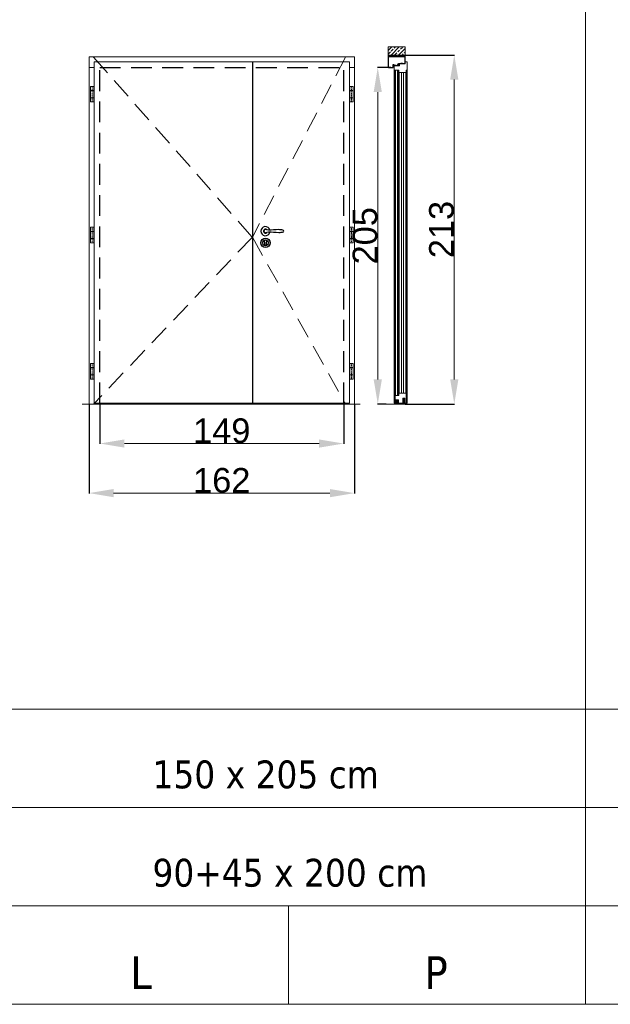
# Model space of a CAD drawing. Header units: millimetres. Extents: x 23192 to 149900, y -396339 to -79279.
# Tile 13 of 136: x 68577 to 68937, y -238639 to -238039. Entities that reach past the tile are written whole.
import ezdxf

# ---------------------------------------------------------------- set-up
doc = ezdxf.new("R2010")
doc.units = ezdxf.units.MM
doc.linetypes.add('CENTER', pattern=[0.6, 0.375, -0.075, 0.075, -0.075])
doc.linetypes.add('DASHED', pattern=[19.05, 12.7, -6.35])
doc.layers.get('0').update_dxf_attribs({"lineweight": 0})
for name, color, linetype, lineweight in [('0_LEGENDA', 7, 'Continuous', 13), ('Drzwi - hatch', 8, 'Continuous', 5), ('Drzwi KRAWĘDZIE', 7, 'Continuous', 20), ('Drzwi Kreskowanie', 252, 'Continuous', 5)]:
    doc.layers.add(name, color=color, linetype=linetype, lineweight=lineweight)
for name, color, linetype in [('Drzwi - klamki', 150, 'Continuous'), ('Drzwi PRZER-DUŻA', 240, 'DASHED'), ('GRUBA', 4, 'Continuous')]:
    doc.layers.add(name, color=color, linetype=linetype)
doc.styles.add('ARIAL', font='tahoma.ttf')
doc.styles.add('AT_ARIAL', font='arial.ttf')
doc.dimstyles.new('Renata_ślusarka', dxfattribs={"dimtxt": 50, "dimasz": 50, "dimexe": 0.18, "dimexo": 0.0625, "dimgap": 0.09, "dimtad": 1, "dimdec": 0, "dimzin": 0, "dimdsep": 46, "dimtxsty": 'AT_ARIAL', "dimcen": 0.09, "dimclrd": 7, "dimclre": 7, "dimclrt": 7, "dimadec": 0, "dimazin": 0, "dimtfac": 1, "dimtdec": 0, "dimtofl": 0, "dimtmove": 0, "dimatfit": 3, "dimfxl": 1, "dimtolj": 1, "dimtzin": 0, "dimlwd": -1, "dimarcsym": 0})

# ---------------------------------------------------------------- blocks, each defined once
blk = doc.blocks.new('DA8083FR')
at = {"ltscale": 0.05}
for p, q in [((-6.399964, 0), (-8.399964, 0)), ((8.400024, 0), (6.400024, 0))]:
    blk.add_line(p, q, dxfattribs=at)
at = {"ltscale": 0.175}
for p, q in [((-3.5, 0), (3.5, 0)), ((-3.5, -1.199997), (3.5, -1.199997))]:
    blk.add_line(p, q, dxfattribs=at)
at = {"ltscale": 0.1125}
for p, q in [((-3.5, -2.900009), (-3.5, 0)), ((3.5, -2.900009), (3.5, 0))]:
    blk.add_line(p, q, dxfattribs=at)
at = {"ltscale": 0.3625}
for p, q in [((-9, -3.400009), (-9, -17.900009)), ((9, -3.400009), (9, -17.900009))]:
    blk.add_line(p, q, dxfattribs=at)
at = {"ltscale": 0.015}
for p, q in [((-8.699951, -0.300003), (-8.699951, -0.900009)), ((8.700012, -0.900009), (8.700012, -0.300003))]:
    blk.add_line(p, q, dxfattribs=at)
at = {"ltscale": 0.1}
for p, q in [((-8.5, -2.900009), (-4.5, -2.900009)), ((4.5, -2.900009), (8.5, -2.900009))]:
    blk.add_line(p, q, dxfattribs=at)
at = {"ltscale": 0.025}
for p, q in [((-8.399964, -1.199997), (-7.399964, -1.199997)), ((7.400024, -1.199997), (8.400024, -1.199997))]:
    blk.add_line(p, q, dxfattribs=at)
at = {"ltscale": 0.0875}
for p, q in [((-4.5, -18.900009), (-8, -18.900009)), ((8, -18.900009), (4.5, -18.900009))]:
    blk.add_line(p, q, dxfattribs=at)
at = {"ltscale": 0.098125}
for p, q in [((-7.799988, -22.825012), (-7.799988, -18.900009)), ((7.800049, -22.825012), (7.800049, -18.900009))]:
    blk.add_line(p, q, dxfattribs=at)
at = {"ltscale": 0.0325}
for p, q in [((-7.199951, -1.400009), (-7.199951, -2.699997)), ((7.200012, -2.699997), (7.200012, -1.400009))]:
    blk.add_line(p, q, dxfattribs=at)
at = {"ltscale": 0.098614}
for p, q in [((-6.839722, -18.900009), (-7.000305, -22.841293)), ((6.839783, -18.900009), (7.000366, -22.841293))]:
    blk.add_line(p, q, dxfattribs=at)
at = {"ltscale": 0.00918}
blk.add_line((-6.195435, -18.900009), (-6.113953, -19.258041), dxfattribs=at)
at = {"ltscale": 0.01516}
for p, q in [((-6.094483, -19.583938), (-6.157593, -20.187042)), ((6.157654, -20.187042), (6.094543, -19.583938))]:
    blk.add_line(p, q, dxfattribs=at)
at = {"ltscale": 0.0575}
for p, q in [((-6, -2.699997), (-6, -0.400009)), ((6, -0.400009), (6, -2.699997))]:
    blk.add_line(p, q, dxfattribs=at)
at = {"ltscale": 0.013848}
blk.add_line((-5.560852, -20.249466), (-5.503174, -19.698562), dxfattribs=at)
at = {"ltscale": 0.043857}
for p, q in [((-5.30426, -19.519378), (-3.549988, -19.519378)), ((5.304321, -19.519378), (3.550049, -19.519378))]:
    blk.add_line(p, q, dxfattribs=at)
at = {"ltscale": 0.4}
for p, q in [((-4.5, -2.900009), (-4.5, -18.900009)), ((4.5, -2.900009), (4.5, -18.900009))]:
    blk.add_line(p, q, dxfattribs=at)
at = {"ltscale": 0.225}
for p, q in [((-4.5, -2.900009), (4.5, -2.900009)), ((4.5, -2.900009), (-4.5, -2.900009)), ((4.5, -18.900009), (-4.5, -18.900009))]:
    blk.add_line(p, q, dxfattribs=at)
at = {"ltscale": 0.194121}
blk.add_line((-3.882385, -18.900009), (3.882446, -18.900009), dxfattribs=at)
at = {"ltscale": 0.061736}
for p, q in [((-3.349976, -19.719375), (-3.349976, -22.188797)), ((3.350036, -19.719375), (3.350036, -22.188797))]:
    blk.add_line(p, q, dxfattribs=at)
at = {"ltscale": 0.016505}
blk.add_line((-2.75, -21.147186), (-2.892883, -21.791748), dxfattribs=at)
at = {"ltscale": 0.035695}
for p, q in [((-2.75, -19.719375), (-2.75, -21.147186)), ((2.75, -21.147186), (2.75, -19.719375))]:
    blk.add_line(p, q, dxfattribs=at)
at = {"ltscale": 0.127501}
blk.add_line((2.550049, -19.519378), (-2.549988, -19.519378), dxfattribs=at)
at = {"ltscale": 0.108406}
blk.add_line((-2.168091, -10.699997), (2.168152, -10.699997), dxfattribs=at)
at = {"ltscale": 0.107848}
blk.add_line((2.156982, -9.5), (-2.156922, -9.5), dxfattribs=at)
at = {"ltscale": 0.017671}
blk.add_line((-0.353394, -23.37442), (0.353454, -23.37442), dxfattribs=at)
at = {"ltscale": 0.009999}
blk.add_line((0.200012, -2.900009), (-0.199951, -2.900009), dxfattribs=at)
at = {"ltscale": 0.012222}
blk.add_line((0, -6.6958), (0, -7.184692), dxfattribs=at)
at = {"ltscale": 0.016633}
blk.add_line((0, -7.184692), (0, -7.850006), dxfattribs=at)
at = {"ltscale": 0.016506}
blk.add_line((2.892944, -21.791748), (2.75, -21.147186), dxfattribs=at)
at = {"ltscale": 0.013847}
blk.add_line((5.560913, -20.24942), (5.503235, -19.698562), dxfattribs=at)
at = {"ltscale": 0.009179}
blk.add_line((6.114014, -19.258041), (6.195434, -18.900009), dxfattribs=at)
for points in [[(-8.5, -2.900009), (-8.599732, -2.910064), (-8.695374, -2.939758), (-8.858215, -3.051193), (-8.963745, -3.213195), (-9, -3.400009)], [(-8, -18.900009), (-8.202698, -18.879196), (-8.394165, -18.819046), (-8.567505, -18.723373), (-8.721863, -18.592086), (-8.838684, -18.444503), (-8.929993, -18.267639), (-8.982666, -18.086334), (-9, -17.900009)], [(8, -18.900009), (8.202698, -18.879196), (8.394165, -18.819046), (8.567505, -18.723373), (8.721863, -18.592086), (8.838684, -18.444503), (8.929993, -18.267639), (8.982666, -18.086334), (9, -17.900009)], [(9, -3.400009), (8.963806, -3.213195), (8.858276, -3.051193), (8.695373, -2.939758), (8.599792, -2.910064), (8.5, -2.900009)]]:
    blk.add_lwpolyline(points)
for radius in [3.404208, 2.915314, 2.25]:
    blk.add_circle((0, -10.100006), radius)
for centre, radius, start, end in [((-8.399964, -0.300003), 0.3, 90.000003, 180.000005), ((-8.399964, -0.900009), 0.3, 179.999991, 270.000001), ((-7.399964, -22.824997), 0.4, 180.001125, 357.665424), ((-7.399964, -1.400009), 0.2, 0, 90.000003), ((-7.399964, -2.699997), 0.2, 270.000001, 0), ((-6.399964, -0.400009), 0.4, 0, 90.000003), ((-3.671143, -20.447189), 2.5, 174.027059, 289.64092), ((-7.08905, -19.479889), 1, 354.027419, 12.81746), ((-5.799988, -2.699997), 0.2, 179.999991, 270.000001), ((-3.671143, -20.447189), 1.9, 174.026868, 275.613132), ((-5.30426, -19.719375), 0.2, 89.999996, 174.026704), ((-3.549988, -19.719375), 0.2, 359.999983, 89.999996), ((-3.5, -22.188797), 0.15, 275.61264, 0.000569), ((-2.599976, -21.856674), 0.3, 167.500472, 240.643356), ((-2.763611, -22.990097), 0.2, 62.74125, 109.632466), ((-2.549988, -19.719375), 0.2, 89.998555, 180.000005), ((0.929809, -15.581268), 7.5, 240.643274, 262.6826), ((-0.353394, -18.311325), 5.063093, 242.745388, 270.000001), ((0, -22.821808), 0.2, 262.681781, 277.318221), ((-0.929749, -15.581268), 7.5, 277.317456, 299.356727), ((0.353454, -18.311325), 5.063093, 269.999673, 297.254614), ((2.550049, -19.719375), 0.2, 359.999983, 89.998855), ((2.763672, -22.990097), 0.2, 70.364834, 117.260729), ((2.600036, -21.856674), 0.3, 299.356263, 12.499337), ((3.671203, -20.447189), 2.5, 250.359081, 5.972941), ((3.5, -22.188797), 0.15, 179.999691, 264.388645), ((3.550049, -19.719375), 0.2, 89.999996, 180.000005), ((3.671203, -20.447189), 1.900002, 264.386569, 5.974443), ((5.304321, -19.719375), 0.2, 5.973296, 89.999996), ((5.800049, -2.699997), 0.2, 270.000001, 0), ((6.400024, -0.400009), 0.4, 90.000003, 180.000005), ((7.089111, -19.479889), 1, 167.18224, 185.972268), ((7.400024, -22.824997), 0.4, 182.334564, 359.998863), ((7.400024, -1.400009), 0.2, 90.000003, 179.999991), ((7.400024, -2.699997), 0.2, 179.999991, 270.000001), ((8.400024, -0.300003), 0.3, 0, 90.000003), ((8.400024, -0.900009), 0.3, 270.000001, 0.00001)]:
    blk.add_arc(centre, radius, start, end)
blk = doc.blocks.new('*D121')
at = {"color": 7, "linetype": 'ByBlock', "lineweight": -2, "transparency": 16777216}
for p, q in [((68803.12, -238067.72), (68794.95, -238067.72)), ((68800.21, -238273.12), (68794.95, -238273.12))]:
    blk.add_line(p, q, dxfattribs=at)
at = {"color": 7, "transparency": 16777216}
blk.add_line((68795.13, -238258.12), (68795.13, -238082.72), dxfattribs=at)
at = {"color": 7, "linetype": 'ByBlock', "transparency": 16777216}
for points in [[(68792.63, -238082.72), (68797.63, -238082.72), (68795.13, -238067.72)], [(68792.63, -238258.12), (68797.63, -238258.12), (68795.13, -238273.12)]]:
    blk.add_solid(points, dxfattribs=at)
at = {"layer": 'DEFPOINTS', "color": 0, "linetype": 'ByBlock', "transparency": 16777216}
for p in [(68795.13, -238067.72), (68803.19, -238067.72), (68800.28, -238273.12)]:
    blk.add_point(p, dxfattribs=at)
at = {"color": 7, "linetype": 'ByBlock', "transparency": 16777216, "insert": (68787.38, -238170.42), "char_height": 15, "attachment_point": 5, "rotation": 90, "style": 'AT_ARIAL'}
blk.add_mtext('\\A1;205', dxfattribs=at)
blk = doc.blocks.new('*D122')
at = {"color": 7, "linetype": 'ByBlock', "lineweight": -2, "transparency": 16777216}
for p, q in [((68811.84, -238060.12), (68841.99, -238060.12)), ((68811.84, -238273.12), (68841.99, -238273.12))]:
    blk.add_line(p, q, dxfattribs=at)
at = {"color": 7, "transparency": 16777216}
blk.add_line((68841.81, -238075.12), (68841.81, -238258.12), dxfattribs=at)
at = {"color": 7, "linetype": 'ByBlock', "transparency": 16777216}
for points in [[(68839.31, -238075.12), (68844.31, -238075.12), (68841.81, -238060.12)], [(68839.31, -238258.12), (68844.31, -238258.12), (68841.81, -238273.12)]]:
    blk.add_solid(points, dxfattribs=at)
at = {"layer": 'DEFPOINTS', "color": 0, "linetype": 'ByBlock', "transparency": 16777216}
for p in [(68811.78, -238060.12), (68811.78, -238273.12), (68841.81, -238273.12)]:
    blk.add_point(p, dxfattribs=at)
at = {"color": 7, "linetype": 'ByBlock', "transparency": 16777216, "insert": (68834.05, -238166.62), "char_height": 15, "attachment_point": 5, "rotation": 90, "style": 'AT_ARIAL'}
blk.add_mtext('\\A1;213', dxfattribs=at)
blk = doc.blocks.new('*D123')
at = {"color": 7, "linetype": 'ByBlock', "lineweight": -2, "transparency": 16777216}
for p, q in [((68618.97, -238273.19), (68618.97, -238327.68)), ((68780.97, -238273.19), (68780.97, -238327.68))]:
    blk.add_line(p, q, dxfattribs=at)
at = {"color": 7, "transparency": 16777216}
blk.add_line((68633.97, -238327.5), (68765.97, -238327.5), dxfattribs=at)
at = {"color": 7, "linetype": 'ByBlock', "transparency": 16777216}
for points in [[(68633.97, -238325), (68633.97, -238330), (68618.97, -238327.5)], [(68765.97, -238325), (68765.97, -238330), (68780.97, -238327.5)]]:
    blk.add_solid(points, dxfattribs=at)
at = {"layer": 'DEFPOINTS', "color": 0, "linetype": 'ByBlock', "transparency": 16777216}
for p in [(68618.97, -238273.12), (68780.97, -238273.12), (68780.97, -238327.5)]:
    blk.add_point(p, dxfattribs=at)
at = {"color": 7, "linetype": 'ByBlock', "transparency": 16777216, "insert": (68699.97, -238319.75), "char_height": 15, "attachment_point": 5, "style": 'AT_ARIAL'}
blk.add_mtext('\\A1;162', dxfattribs=at)
blk = doc.blocks.new('*D124')
at = {"color": 7, "linetype": 'ByBlock', "lineweight": -2, "transparency": 16777216}
for p, q in [((68625.57, -238272.69), (68625.57, -238297.41)), ((68774.37, -238272.08), (68774.37, -238297.41))]:
    blk.add_line(p, q, dxfattribs=at)
at = {"color": 7, "transparency": 16777216}
blk.add_line((68640.57, -238297.23), (68759.37, -238297.23), dxfattribs=at)
at = {"color": 7, "linetype": 'ByBlock', "transparency": 16777216}
for points in [[(68640.57, -238294.73), (68640.57, -238299.73), (68625.57, -238297.23)], [(68759.37, -238294.73), (68759.37, -238299.73), (68774.37, -238297.23)]]:
    blk.add_solid(points, dxfattribs=at)
at = {"layer": 'DEFPOINTS', "color": 0, "linetype": 'ByBlock', "transparency": 16777216}
for p in [(68625.57, -238272.62), (68774.37, -238272.01), (68774.37, -238297.23)]:
    blk.add_point(p, dxfattribs=at)
at = {"color": 7, "linetype": 'ByBlock', "transparency": 16777216, "insert": (68699.97, -238289.49), "char_height": 15, "attachment_point": 5, "style": 'AT_ARIAL'}
blk.add_mtext('\\A1;149', dxfattribs=at)

msp = doc.modelspace()

# ---------------------------------------------------------------- hatches: boundary and pattern name
at = {"layer": 'Drzwi - hatch'}
h = msp.add_hatch(dxfattribs=at)
h.set_pattern_fill('ANSI33', color=256, scale=0.5)
h.set_pattern_definition([(45, (68921.8286, -242310.413), (-2.245064, 2.245064), []), (45, (68924.0737, -242310.413), (-2.245064, 2.245064), [1.5875, -0.79375])])
h.paths.add_polyline_path([(68801.577, -238055.127), (68801.577, -238060.123), (68811.777, -238060.123), (68811.777, -238055.127)])
h = msp.add_hatch(dxfattribs=at)
h.set_pattern_fill('AR-CONC', color=256, scale=0.003)
h.set_pattern_definition([(50, (70251.08085, -242586.0946), (0.546554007, -0.047817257), [0.05715, -0.62865]), (355, (70251.08085, -242586.0946), (-0.105730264, 0.573170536), [0.04572, -0.50292175]), (100.451445, (70251.1264, -242586.0986), (0.44082374, 0.525353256), [0.048570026, -0.534270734]), (46.1842, (70251.08085, -242585.9422), (0.81323712, -0.12612698), [0.085725, -0.942975]), (96.635558, (70251.1486, -242585.9527), (0.7122124, 0.74227837), [0.07285507, -0.80140682]), (351.184151, (70251.08085, -242585.9422), (0.7122124, 0.74227837), [0.0685799, -0.7543792]), (21, (70251.15705, -242585.9803), (0.454843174, -0.306795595), [0.05715, -0.62865]), (326, (70251.15705, -242585.9803), (0.185406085, 0.5525639), [0.04572, -0.50292]), (71.451445, (70251.19496, -242586.00587), (0.64024926, 0.245768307), [0.048570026, -0.53426981]), (37.5, (70251.08085, -242586.0946), (0.00926581, 0.253665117), [0, -0.496824, 0, -0.51054, 0, -0.504825]), (7.5, (70251.08085, -242586.0946), (0.200458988, 0.300541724), [0, -0.291084, 0, -0.485394, 0, -0.192405]), (327.5, (70250.91093, -242586.0946), (0.4067717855, -0.017186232), [0, -0.1905, 0, -0.59436, 0, -0.78867]), (317.5, (70250.83473, -242586.0946), (0.444387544, 0.076279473), [0, -0.24765, 0, -0.394716, 0, -0.56007])])
h.paths.add_polyline_path([(68801.777, -238060.123), (68801.777, -238061.123), (68811.777, -238061.123), (68811.777, -238060.123)])
at = {"layer": 'Drzwi Kreskowanie'}
h = msp.add_hatch(dxfattribs=at)
h.set_pattern_fill('ANSI37', color=256, scale=0.05, style=0)
h.set_pattern_definition([(135, (74809.83973, -237489.45408), (0.1122532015, 0.1122532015), []), (45, (74809.83973, -237489.45408), (0.1122532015, -0.1122532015), [])])
h.paths.add_polyline_path([(68809.277, -238065.273), (68809.277, -238065.073), (68810.277, -238065.073), (68810.277, -238065.273)])
h = msp.add_hatch(dxfattribs=at)
h.set_pattern_fill('ANSI37', color=256, scale=0.05, style=0)
h.set_pattern_definition([(135, (74805.93973, -237490.64928), (0.1122532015, 0.1122532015), []), (45, (74805.93973, -237490.64928), (0.1122532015, -0.1122532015), [])])
h.paths.add_polyline_path([(68805.377, -238066.469), (68805.377, -238066.269), (68806.377, -238066.269), (68806.377, -238066.469)])

# ---------------------------------------------------------------- linework, layer by layer
for p, q in [((68807.877, -238065.844), (68807.877, -238065.76)), ((68622.066, -238067.723), (68618.966, -238067.723)), ((68780.97, -238067.723), (68777.87, -238067.723)), ((68807.877, -238066.001), (68807.877, -238066.079))]:
    msp.add_line(p, q)
at = {"ltscale": 0.2}
for p, q in [((68807.977, -238266.423), (68807.977, -238070.823)), ((68808.277, -238266.423), (68808.278, -238070.823))]:
    msp.add_line(p, q, dxfattribs=at)
at = {"linetype": 'CENTER', "ltscale": 0.5}
for p, q in [((68620.866, -238079.273), (68620.866, -238088.723)), ((68779.07, -238079.273), (68779.07, -238088.723)), ((68620.866, -238165.223), (68620.866, -238174.673)), ((68779.07, -238165.223), (68779.07, -238174.673)), ((68620.866, -238248.373), (68620.866, -238257.823)), ((68779.07, -238248.373), (68779.07, -238257.823))]:
    msp.add_line(p, q, dxfattribs=at)
at = {"linetype": 'DASHED'}
for points in [[(68621.806, -238061.466), (68718.616, -238171.295), (68621.806, -238273.123)], [(68775.426, -238061.466), (68718.616, -238171.295), (68775.426, -238273.123)]]:
    msp.add_lwpolyline(points, dxfattribs=at)
at = {"ltscale": 0.2}
msp.add_lwpolyline([(68807.827, -238267.923), (68807.828, -238069.323)], dxfattribs=at)
at = {"layer": '0_LEGENDA', "color": 7, "linetype": 'ByBlock', "ltscale": 5}
for p, q in [((68921.849, -238639.468), (68921.85, -237467.171)), ((68921.849, -238639.472), (68921.85, -237467.175)), ((66326.915, -238459.128), (69282.146, -238459.467)), ((66326.915, -238519.128), (69282.09, -238519.467)), ((66326.915, -238579.128), (69282.034, -238579.467)), ((66326.915, -238579.128), (69282.034, -238579.47)), ((68740.73, -238579.466), (68740.73, -238639.466)), ((66326.915, -238639.128), (69281.977, -238639.466))]:
    msp.add_line(p, q, dxfattribs=at)
at = {"layer": 'Drzwi - klamki', "ltscale": 0.2}
for p, q in [((68725.47, -238167.373), (68725.47, -238167.873)), ((68725.47, -238167.373), (68725.601, -238167.373)), ((68725.47, -238167.873), (68725.601, -238167.873)), ((68726.095, -238174.641), (68726.095, -238175.891)), ((68727.145, -238174.641), (68727.145, -238175.891))]:
    msp.add_line(p, q, dxfattribs=at)
for centre, radius in [((68726.62, -238174.741), 2.8), ((68726.625, -238174.746), 1.8)]:
    msp.add_circle(centre, radius, dxfattribs=at)
for centre, radius, start, end in [((68726.62, -238167.623), 2.801, 13.271535, 346.728465), ((68726.62, -238167.623), 1.25, 42.903782, 317.096218), ((68726.62, -238167.623), 1.05, 64.699839, 295.300161), ((68737.03, -238167.623), 0.74, 288.924644, 71.075356), ((68726.62, -238173.941), 0.875, 306.869898, 233.130102), ((68726.62, -238175.891), 0.525, 180, 270), ((68726.62, -238175.891), 0.525, 270, 0)]:
    msp.add_arc(centre, radius, start, end, dxfattribs=at)
for points in [[(68737.27, -238166.923), (68734.77, -238166.673), (68728.475, -238166.923), (68726.62, -238166.573)], [(68737.27, -238168.323), (68734.77, -238168.573), (68728.475, -238168.323), (68726.62, -238168.673)]]:
    msp.add_spline(points, degree=3, dxfattribs=at)
at = {"layer": 'Drzwi KRAWĘDZIE'}
for p, q in [((68618.966, -238273.123), (68618.966, -238061.123)), ((68780.97, -238061.123), (68618.966, -238061.123)), ((68773.969, -238061.123), (68618.966, -238061.123)), ((68718.616, -238064.323), (68622.066, -238064.323)), ((68622.066, -238272.623), (68622.066, -238064.323)), ((68718.616, -238272.623), (68718.616, -238064.323)), ((68718.92, -238065.523), (68718.616, -238065.523)), ((68777.87, -238064.323), (68718.92, -238064.323)), ((68718.92, -238272.623), (68718.92, -238064.323)), ((68777.87, -238272.623), (68777.87, -238064.323)), ((68780.97, -238273.123), (68780.97, -238061.123)), ((68801.577, -238061.123), (68801.577, -238060.123)), ((68804.477, -238065.923), (68804.477, -238067.623)), ((68804.477, -238065.923), (68804.477, -238067.623)), ((68804.877, -238065.973), (68804.527, -238065.973)), ((68804.527, -238065.973), (68804.527, -238066.269)), ((68804.527, -238065.973), (68804.527, -238066.269)), ((68807.266, -238065.89), (68807.266, -238065.956)), ((68807.268, -238065.884), (68807.349, -238065.764)), ((68807.337, -238066.075), (68807.268, -238065.962)), ((68807.462, -238065.759), (68807.358, -238065.759)), ((68807.467, -238065.776), (68807.388, -238065.853)), ((68807.388, -238065.853), (68807.537, -238065.847)), ((68807.537, -238065.847), (68807.607, -238065.762)), ((68807.701, -238065.759), (68807.615, -238065.759)), ((68807.708, -238065.778), (68807.638, -238065.844)), ((68807.638, -238065.844), (68807.877, -238065.844)), ((68807.877, -238065.419), (68807.877, -238065.76)), ((68807.877, -238065.76), (68807.877, -238065.449)), ((68807.877, -238065.759), (68807.877, -238065.449)), ((68807.877, -238065.449), (68807.877, -238065.76)), ((68807.916, -238065.406), (68808.757, -238065.319)), ((68807.976, -238065.517), (68807.976, -238066.407)), ((68807.995, -238065.496), (68808.211, -238065.473)), ((68808.13, -238065.727), (68808.13, -238065.719)), ((68808.133, -238065.736), (68808.227, -238065.898)), ((68808.228, -238065.615), (68808.136, -238065.707)), ((68808.199, -238065.748), (68808.214, -238065.786)), ((68808.286, -238065.636), (68808.205, -238065.717)), ((68808.214, -238065.786), (68808.256, -238065.873)), ((68808.235, -238065.495), (68808.235, -238065.599)), ((68808.236, -238065.927), (68808.236, -238066.128)), ((68808.256, -238065.873), (68808.278, -238065.911)), ((68808.284, -238065.933), (68808.284, -238066.082)), ((68808.286, -238065.636), (68808.286, -238065.524)), ((68808.307, -238066.082), (68808.307, -238065.832)), ((68808.768, -238065.418), (68808.316, -238065.488)), ((68808.342, -238065.797), (68808.342, -238065.797)), ((68808.377, -238065.832), (68808.377, -238066.493)), ((68808.805, -238065.375), (68808.805, -238065.362)), ((68811.777, -238061.123), (68811.777, -238060.123)), ((68804.477, -238067.623), (68804.71, -238067.44)), ((68804.873, -238066.239), (68804.527, -238066.269)), ((68804.625, -238066.31), (68804.527, -238066.863)), ((68804.625, -238066.31), (68804.527, -238066.319)), ((68804.625, -238066.31), (68804.527, -238066.319)), ((68804.625, -238066.31), (68804.527, -238066.863)), ((68804.527, -238066.319), (68804.527, -238066.863)), ((68804.527, -238066.319), (68804.527, -238066.863)), ((68804.667, -238066.363), (68804.527, -238067.148)), ((68804.667, -238066.363), (68804.527, -238067.148)), ((68804.527, -238067.148), (68804.527, -238067.521)), ((68804.527, -238067.148), (68804.527, -238067.521)), ((68804.527, -238067.521), (68804.715, -238067.372)), ((68804.667, -238066.363), (68804.827, -238066.496)), ((68804.877, -238066.288), (68804.677, -238066.306)), ((68804.677, -238066.306), (68804.877, -238066.472)), ((68804.71, -238067.44), (68804.886, -238067.623)), ((68804.715, -238067.372), (68804.893, -238067.568)), ((68804.827, -238066.496), (68804.838, -238066.555)), ((68804.886, -238067.623), (68805.077, -238067.623)), ((68805.077, -238067.608), (68804.946, -238067.578)), ((68805.077, -238069.323), (68805.077, -238267.923)), ((68805.677, -238069.323), (68805.677, -238272.623)), ((68805.977, -238069.323), (68805.977, -238267.923)), ((68807.227, -238069.323), (68807.227, -238267.923)), ((68807.44, -238066.08), (68807.346, -238066.08)), ((68807.545, -238066.018), (68807.388, -238066.01)), ((68807.388, -238066.01), (68807.448, -238066.062)), ((68807.611, -238066.077), (68807.545, -238066.018)), ((68807.678, -238066.079), (68807.618, -238066.079)), ((68807.877, -238066.001), (68807.638, -238066.001)), ((68807.638, -238066.001), (68807.686, -238066.061)), ((68807.877, -238066.079), (68807.877, -238066.519)), ((68807.877, -238066.519), (68807.877, -238066.079)), ((68807.877, -238066.079), (68807.877, -238066.519)), ((68807.877, -238066.079), (68807.877, -238066.465)), ((68807.976, -238066.519), (68807.931, -238066.519)), ((68808.059, -238066.323), (68807.995, -238066.413)), ((68808.087, -238066.379), (68808.023, -238066.491)), ((68808.31, -238066.513), (68808.161, -238066.367)), ((68808.307, -238066.418), (68808.201, -238066.316)), ((68808.254, -238066.146), (68808.279, -238066.146)), ((68808.301, -238066.088), (68808.3, -238066.088)), ((68808.307, -238066.164), (68808.307, -238066.418)), ((68808.348, -238066.522), (68808.331, -238066.522)), ((68809.577, -238266.423), (68809.577, -238070.823)), ((68810.877, -238266.423), (68810.877, -238070.823)), ((68812.177, -238266.423), (68812.177, -238070.823)), ((68812.477, -238272.623), (68812.477, -238070.823)), ((68813.077, -238069.323), (68813.077, -238267.923)), ((68619.866, -238088.773), (68619.866, -238079.273)), ((68619.866, -238079.273), (68621.866, -238079.273)), ((68619.866, -238081.773), (68621.866, -238081.773)), ((68619.866, -238081.873), (68621.866, -238081.873)), ((68621.866, -238088.773), (68621.866, -238079.273)), ((68778.07, -238088.773), (68778.07, -238079.273)), ((68780.07, -238079.273), (68778.07, -238079.273)), ((68780.07, -238081.773), (68778.07, -238081.773)), ((68780.07, -238081.873), (68778.07, -238081.873)), ((68780.07, -238088.773), (68780.07, -238079.273)), ((68619.866, -238086.173), (68621.866, -238086.173)), ((68619.866, -238086.273), (68621.866, -238086.273)), ((68619.866, -238088.773), (68621.866, -238088.773)), ((68780.07, -238086.173), (68778.07, -238086.173)), ((68780.07, -238086.273), (68778.07, -238086.273)), ((68780.07, -238088.773), (68778.07, -238088.773)), ((68619.866, -238174.723), (68619.866, -238165.223)), ((68619.866, -238165.223), (68621.866, -238165.223)), ((68619.866, -238167.723), (68621.866, -238167.723)), ((68619.866, -238167.823), (68621.866, -238167.823)), ((68621.866, -238174.723), (68621.866, -238165.223)), ((68778.07, -238174.723), (68778.07, -238165.223)), ((68780.07, -238165.223), (68778.07, -238165.223)), ((68780.07, -238167.723), (68778.07, -238167.723)), ((68780.07, -238167.823), (68778.07, -238167.823)), ((68780.07, -238174.723), (68780.07, -238165.223)), ((68619.866, -238172.123), (68621.866, -238172.123)), ((68619.866, -238172.223), (68621.866, -238172.223)), ((68780.07, -238172.123), (68778.07, -238172.123)), ((68780.07, -238172.223), (68778.07, -238172.223)), ((68619.866, -238174.723), (68621.866, -238174.723)), ((68780.07, -238174.723), (68778.07, -238174.723)), ((68619.866, -238257.873), (68619.866, -238248.373)), ((68619.866, -238248.373), (68621.866, -238248.373)), ((68619.866, -238250.873), (68621.866, -238250.873)), ((68619.866, -238250.973), (68621.866, -238250.973)), ((68621.866, -238257.873), (68621.866, -238248.373)), ((68778.07, -238257.873), (68778.07, -238248.373)), ((68780.07, -238248.373), (68778.07, -238248.373)), ((68780.07, -238250.873), (68778.07, -238250.873)), ((68780.07, -238250.973), (68778.07, -238250.973)), ((68780.07, -238257.873), (68780.07, -238248.373)), ((68619.866, -238255.273), (68621.866, -238255.273)), ((68619.866, -238255.373), (68621.866, -238255.373)), ((68619.866, -238257.873), (68621.866, -238257.873)), ((68780.07, -238255.273), (68778.07, -238255.273)), ((68780.07, -238255.373), (68778.07, -238255.373)), ((68780.07, -238257.873), (68778.07, -238257.873)), ((68810.387, -238269.693), (68810.377, -238272.623)), ((68811.597, -238269.623), (68810.457, -238269.623)), ((68810.486, -238269.933), (68810.477, -238272.624)), ((68810.487, -238269.723), (68810.486, -238269.853)), ((68810.486, -238269.853), (68810.611, -238269.853)), ((68810.611, -238269.933), (68810.486, -238269.933)), ((68811.567, -238269.723), (68810.487, -238269.723)), ((68810.626, -238269.868), (68810.626, -238269.918)), ((68810.727, -238269.923), (68810.821, -238269.923)), ((68810.727, -238270.199), (68810.727, -238269.923)), ((68810.866, -238269.838), (68810.835, -238269.872)), ((68811.188, -238269.838), (68810.866, -238269.838)), ((68810.875, -238270.051), (68810.873, -238270.051)), ((68810.883, -238270.048), (68811.171, -238270.048)), ((68810.883, -238270.048), (68810.883, -238270.048)), ((68811.181, -238270.098), (68810.907, -238270.098)), ((68810.957, -238269.818), (68810.957, -238269.838)), ((68810.957, -238269.818), (68811.097, -238269.818)), ((68811.097, -238269.818), (68811.097, -238269.838)), ((68811.173, -238270.049), (68811.171, -238270.048)), ((68811.18, -238270.051), (68811.181, -238270.051)), ((68811.219, -238269.872), (68811.188, -238269.838)), ((68811.233, -238269.923), (68811.327, -238269.923)), ((68811.327, -238269.923), (68811.327, -238270.199)), ((68811.428, -238269.918), (68811.428, -238269.868)), ((68811.443, -238269.853), (68811.567, -238269.853)), ((68811.568, -238269.933), (68811.443, -238269.933)), ((68811.567, -238269.853), (68811.567, -238269.723)), ((68811.577, -238272.624), (68811.568, -238269.933)), ((68811.677, -238272.623), (68811.667, -238269.693)), ((68784.433, -238273.123), (68614.855, -238273.123)), ((68718.616, -238272.623), (68622.066, -238272.623)), ((68623.166, -238273.123), (68623.166, -238272.623)), ((68624.361, -238273.123), (68624.361, -238272.623)), ((68625.566, -238273.123), (68625.566, -238272.623)), ((68777.87, -238272.623), (68718.92, -238272.623)), ((68774.37, -238273.123), (68774.37, -238272.623)), ((68775.575, -238273.123), (68775.575, -238272.623)), ((68776.77, -238273.123), (68776.77, -238272.623)), ((68800.277, -238273.123), (68814.777, -238273.123)), ((68809.777, -238272.623), (68809.777, -238272.723)), ((68810.377, -238272.623), (68809.777, -238272.623)), ((68810.377, -238272.723), (68809.777, -238272.723)), ((68810.486, -238270.364), (68810.586, -238270.361)), ((68810.52, -238271.417), (68810.486, -238270.364)), ((68810.653, -238272.684), (68810.52, -238271.417)), ((68810.586, -238270.361), (68810.619, -238271.406)), ((68810.619, -238271.406), (68810.63, -238271.405)), ((68810.636, -238271.463), (68810.625, -238271.464)), ((68810.625, -238271.464), (68810.651, -238271.712)), ((68810.63, -238271.405), (68810.636, -238271.463)), ((68810.642, -238270.423), (68810.642, -238270.503)), ((68810.642, -238270.503), (68810.742, -238270.503)), ((68810.642, -238270.503), (68810.642, -238270.803)), ((68810.642, -238271.621), (68810.642, -238270.803)), ((68810.642, -238270.803), (68810.742, -238270.803)), ((68810.651, -238271.712), (68810.726, -238271.705)), ((68810.662, -238270.403), (68810.672, -238270.403)), ((68810.672, -238270.403), (68810.703, -238270.435)), ((68810.705, -238271.707), (68810.672, -238271.701)), ((68810.748, -238271.913), (68810.673, -238271.921)), ((68810.673, -238271.921), (68810.75, -238272.645)), ((68810.697, -238271.934), (68810.728, -238271.922)), ((68810.713, -238271.761), (68810.786, -238271.751)), ((68810.797, -238271.855), (68810.723, -238271.86)), ((68810.867, -238271.643), (68810.724, -238271.643)), ((68810.724, -238271.643), (68810.729, -238271.685)), ((68810.727, -238271.523), (68810.727, -238270.723)), ((68810.727, -238270.723), (68811.327, -238270.723)), ((68811.327, -238271.523), (68810.727, -238271.523)), ((68810.729, -238271.685), (68810.729, -238271.689)), ((68810.737, -238272.103), (68811.027, -238272.073)), ((68810.742, -238270.525), (68810.742, -238270.723)), ((68810.742, -238271.423), (68810.742, -238270.803)), ((68810.755, -238271.939), (68810.762, -238272.002)), ((68810.762, -238272.002), (68810.877, -238271.989)), ((68810.773, -238271.677), (68810.936, -238271.788)), ((68810.936, -238271.788), (68810.799, -238271.931)), ((68811.212, -238271.523), (68810.842, -238271.523)), ((68810.873, -238270.646), (68810.875, -238270.646)), ((68811.171, -238270.648), (68810.883, -238270.648)), ((68810.883, -238270.648), (68810.883, -238270.648)), ((68810.907, -238270.598), (68811.181, -238270.598)), ((68810.967, -238271.89), (68810.967, -238271.743)), ((68811.027, -238272.073), (68811.316, -238272.103)), ((68811.087, -238271.743), (68811.087, -238271.89)), ((68811.117, -238271.788), (68811.281, -238271.677)), ((68811.254, -238271.931), (68811.117, -238271.788)), ((68811.171, -238270.648), (68811.173, -238270.648)), ((68811.176, -238271.989), (68811.292, -238272.002)), ((68811.181, -238270.646), (68811.18, -238270.646)), ((68811.329, -238271.643), (68811.187, -238271.643)), ((68811.33, -238271.86), (68811.257, -238271.855)), ((68811.268, -238271.751), (68811.341, -238271.761)), ((68811.292, -238272.002), (68811.298, -238271.939)), ((68811.304, -238272.645), (68811.38, -238271.921)), ((68811.38, -238271.921), (68811.306, -238271.913)), ((68811.312, -238270.723), (68811.312, -238270.525)), ((68811.312, -238270.803), (68811.312, -238271.423)), ((68811.312, -238270.803), (68811.412, -238270.803)), ((68811.324, -238270.503), (68811.412, -238270.503)), ((68811.325, -238271.685), (68811.329, -238271.643)), ((68811.325, -238271.689), (68811.325, -238271.685)), ((68811.325, -238271.922), (68811.357, -238271.934)), ((68811.327, -238270.723), (68811.327, -238271.523)), ((68811.328, -238271.705), (68811.402, -238271.712)), ((68811.381, -238271.701), (68811.348, -238271.707)), ((68811.351, -238270.435), (68811.382, -238270.403)), ((68811.382, -238270.403), (68811.392, -238270.403)), ((68811.534, -238271.417), (68811.401, -238272.684)), ((68811.402, -238271.712), (68811.428, -238271.464)), ((68811.412, -238270.503), (68811.412, -238270.423)), ((68811.412, -238270.803), (68811.412, -238270.503)), ((68811.412, -238270.803), (68811.412, -238271.621)), ((68811.418, -238271.463), (68811.424, -238271.405)), ((68811.428, -238271.464), (68811.418, -238271.463)), ((68811.424, -238271.405), (68811.435, -238271.406)), ((68811.435, -238271.406), (68811.468, -238270.361)), ((68811.468, -238270.361), (68811.568, -238270.364)), ((68811.568, -238270.364), (68811.534, -238271.417)), ((68812.277, -238272.623), (68811.677, -238272.623)), ((68812.277, -238272.723), (68811.677, -238272.723)), ((68812.277, -238272.723), (68812.277, -238272.623))]:
    msp.add_line(p, q, dxfattribs=at)
for points in [[(68811.777, -238055.127), (68811.777, -238060.123), (68801.577, -238060.123), (68801.577, -238055.127)], [(68810.277, -238065.073), (68810.277, -238065.273), (68809.277, -238065.273), (68809.277, -238065.073)], [(68806.377, -238066.269), (68806.377, -238066.469), (68805.377, -238066.469), (68805.377, -238066.269)]]:
    msp.add_lwpolyline(points, close=True, dxfattribs=at)
msp.add_lwpolyline([(68811.877, -238065.323), (68811.877, -238064.323), (68812.757, -238064.323, -0.4142136), (68813.077, -238064.643), (68813.077, -238069.323), (68812.477, -238069.323), (68812.477, -238070.823), (68807.977, -238070.823), (68807.977, -238069.323), (68805.077, -238069.323), (68805.077, -238066.823, -0.4142136), (68805.177, -238066.723), (68808.377, -238066.723), (68808.377, -238065.843, -0.4142136), (68808.697, -238065.523), (68811.677, -238065.523, 0.4142136)], format="xyb", close=True, dxfattribs=at)
for points in [[(68805.077, -238267.923), (68805.077, -238272.523, 0.4142136), (68805.177, -238272.623), (68805.877, -238272.623)], [(68811.677, -238272.623), (68812.977, -238272.623, 0.4142136), (68813.077, -238272.523), (68813.077, -238267.923)]]:
    msp.add_lwpolyline(points, format="xyb", dxfattribs=at)
for points in [[(68812.477, -238267.923), (68812.477, -238266.423), (68807.977, -238266.423), (68807.977, -238267.923), (68805.677, -238267.923)], [(68811.677, -238272.623), (68811.677, -238272.623), (68811.677, -238269.623), (68810.377, -238269.623), (68810.377, -238272.623)], [(68810.377, -238272.623), (68810.377, -238269.623), (68811.677, -238269.623), (68811.677, -238272.623)], [(68805.877, -238272.623), (68805.877, -238270.523), (68807.877, -238270.523), (68807.877, -238272.623)], [(68807.657, -238272.623), (68810.377, -238272.623)]]:
    msp.add_lwpolyline(points, dxfattribs=at)
msp.add_circle((68811.027, -238270.348), 0.185, dxfattribs=at)
for centre, radius, start, end in [((68807.277, -238065.89), 0.0108, 145.891512, 180), ((68807.277, -238065.956), 0.0108, 180, 212.164321), ((68807.358, -238065.77), 0.0108, 90, 145.891512), ((68807.458, -238065.77), 0.0112, 327.187015, 70.317648), ((68807.615, -238065.77), 0.0108, 90, 138.378315), ((68807.701, -238065.77), 0.0108, 312.592352, 90), ((68807.92, -238065.449), 0.0434, 95.939883, 180), ((68807.997, -238065.517), 0.0217, 95.939883, 180), ((68808.148, -238065.719), 0.0181, 135.011953, 180), ((68808.148, -238065.727), 0.0181, 180, 210.082978), ((68808.225, -238065.737), 0.0289, 135.011953, 202.825104), ((68808.213, -238065.495), 0.0217, 0.194561, 95.939883), ((68808.206, -238065.595), 0.0294, 311.9308, 352.434518), ((68808.165, -238065.934), 0.0716, 6.054134, 30.813003), ((68808.241, -238065.933), 0.0434, 0, 30.082978), ((68808.322, -238065.524), 0.0361, 98.810427, 180), ((68808.342, -238065.832), 0.0351, 90, 180), ((68808.342, -238065.832), 0.0351, 0, 90), ((68808.761, -238065.362), 0.0434, 0, 95.939883), ((68808.761, -238065.375), 0.0434, 278.810427, 0), ((68804.316, -238067.091), 0.749, 320.425386, 45.715806), ((68804.348, -238067.029), 0.732, 5.005389, 43.713856), ((68804.292, -238067.118), 0.8, 324.848847, 348.996771), ((68807.346, -238066.069), 0.0108, 212.164321, 270), ((68807.44, -238066.069), 0.0108, 270, 42.125742), ((68807.618, -238066.069), 0.0108, 228.90641, 270), ((68807.678, -238066.069), 0.0108, 270, 42.634802), ((68807.931, -238066.465), 0.0542, 180, 270), ((68807.987, -238066.407), 0.0108, 180, 324.824078), ((68807.976, -238066.465), 0.0542, 270, 330.498729), ((68808.132, -238066.368), 0.0858, 37.234427, 148.272899), ((68808.129, -238066.405), 0.0496, 37.234427, 148.272899), ((68808.254, -238066.128), 0.0181, 180, 270), ((68808.28, -238066.175), 0.029, 22.041015, 92.413993), ((68808.299, -238066.067), 0.0216, 225.623014, 272.703636), ((68808.301, -238066.082), 0.00614, 270, 0), ((68808.331, -238066.493), 0.0289, 223.946432, 270), ((68808.348, -238066.493), 0.0289, 270, 0), ((68810.457, -238269.693), 0.07, 90, 179.809015), ((68810.611, -238269.868), 0.015, 0, 90), ((68810.611, -238269.918), 0.015, 270, 0), ((68811.027, -238270.348), 0.335, 117.266044, 242.733956), ((68811.044, -238270.348), 0.285, 118.694414, 241.305586), ((68810.883, -238270.068), 0.02, 90, 117.266044), ((68810.883, -238270.066), 0.0179, 90.07344, 117.501268), ((68811.027, -238270.348), 0.155, 135.407449, 164.592551), ((68811.027, -238270.348), 0.155, 104.592551, 135.407449), ((68811.027, -238270.348), 0.155, 75.407449, 104.592551), ((68811.027, -238270.348), 0.155, 44.592551, 75.407449), ((68811.027, -238270.348), 0.155, 15.407449, 44.592551), ((68811.171, -238270.068), 0.02, 62.733956, 90), ((68811.173, -238270.067), 0.0179, 62.656078, 89.752618), ((68811.027, -238270.348), 0.335, 297.414284, 62.585716), ((68811.044, -238270.348), 0.285, 298.694414, 61.305586), ((68811.443, -238269.868), 0.015, 90, 180), ((68811.443, -238269.918), 0.015, 180, 270), ((68811.597, -238269.693), 0.07, 0.190985, 90), ((68810.377, -238272.623), 0.1, 270, 359.809015), ((68810.662, -238270.423), 0.02, 90, 180), ((68810.677, -238271.672), 0.03, 193.312825, 261), ((68810.752, -238272.673), 0.1, 186.011857, 261.873164), ((68810.72, -238271.811), 0.05, 97.795497, 274.204503), ((68810.708, -238271.962), 0.03, 111, 178.687175), ((68810.737, -238272.053), 0.05, 191.662951, 270), ((68810.709, -238271.687), 0.0202, 291, 330.724045), ((68810.756, -238271.701), 0.03, 55.798695, 186), ((68810.736, -238271.941), 0.02, 6, 111), ((68811.027, -238270.751), 2.041, 261.873164, 278.126836), ((68810.842, -238271.423), 0.1, 180, 270), ((68810.773, -238272.664), 0.03, 141.416859, 329.69824), ((68810.778, -238271.91), 0.03, 186, 316.201305), ((68810.793, -238271.801), 0.05, 3.363372, 97.795497), ((68810.793, -238271.805), 0.05, 274.204503, 8.636628), ((68811.027, -238270.751), 1.941, 263.255236, 276.744764), ((68810.867, -238271.743), 0.1, 0, 90), ((68811.027, -238270.348), 0.155, 164.592551, 195.407449), ((68810.883, -238270.628), 0.02, 242.733956, 270), ((68810.883, -238270.631), 0.0179, 242.498732, 269.92656), ((68811.027, -238270.348), 0.155, 195.407449, 224.592551), ((68810.867, -238271.89), 0.1, 276, 0), ((68811.027, -238270.348), 0.155, 224.592551, 255.407449), ((68811.027, -238270.348), 0.155, 255.407449, 284.592551), ((68811.027, -238270.348), 0.155, 284.592551, 315.407449), ((68811.187, -238271.743), 0.1, 90, 180), ((68811.187, -238271.89), 0.1, 180, 264), ((68811.027, -238270.348), 0.155, 315.407449, 344.592551), ((68811.171, -238270.628), 0.02, 270, 297.266044), ((68811.173, -238270.63), 0.0179, 270.247382, 297.343922), ((68811.027, -238270.348), 0.155, 344.592551, 15.407449), ((68811.261, -238271.801), 0.05, 82.204503, 176.636628), ((68811.261, -238271.805), 0.05, 171.363372, 265.795497), ((68811.212, -238271.423), 0.1, 270, 0), ((68811.276, -238271.91), 0.03, 223.798695, 354), ((68811.281, -238272.664), 0.03, 210.30176, 38.583141), ((68811.298, -238271.701), 0.03, 354, 124.201305), ((68811.318, -238271.941), 0.02, 69, 174), ((68811.301, -238272.673), 0.1, 278.126836, 353.988143), ((68811.316, -238272.053), 0.05, 270, 348.337049), ((68811.345, -238271.687), 0.0202, 209.275955, 249), ((68811.334, -238271.811), 0.05, 265.795497, 82.204503), ((68811.346, -238271.962), 0.03, 1.312825, 69), ((68811.377, -238271.672), 0.03, 279, 346.687175), ((68811.392, -238270.423), 0.02, 0, 90), ((68811.677, -238272.623), 0.1, 180.190985, 270)]:
    msp.add_arc(centre, radius, start, end, dxfattribs=at)
for points, knots in [([(68810.784, -238270.059), (68810.785, -238270.057), (68810.786, -238270.055), (68810.788, -238270.044), (68810.79, -238270.037), (68810.792, -238270.03), (68810.794, -238270.022), (68810.798, -238270.01), (68810.804, -238269.985), (68810.816, -238269.941), (68810.83, -238269.888), (68810.833, -238269.877), (68810.835, -238269.872)], [0, 0, 0, 0, 0.1047205, 0.1287243, 0.1487338, 0.1644171, 0.1801009, 0.2026265, 0.2441635, 0.3727949, 0.6587979, 1, 1, 1, 1]), ([(68810.785, -238270.069), (68810.785, -238270.071), (68810.785, -238270.08), (68810.787, -238270.107), (68810.788, -238270.129)], [0, 0, 0, 0, 0.1734568, 1, 1, 1, 1]), ([(68810.922, -238270.048), (68810.922, -238270.047), (68810.915, -238270.023), (68810.897, -238269.955), (68810.873, -238269.865), (68810.869, -238269.847), (68810.866, -238269.838)], [0, 0, 0, 0, 0.0183109, 0.3147695, 0.6608628, 1, 1, 1, 1]), ([(68810.907, -238270.098), (68810.907, -238270.098), (68810.906, -238270.094), (68810.902, -238270.085), (68810.896, -238270.072), (68810.889, -238270.06), (68810.881, -238270.052), (68810.877, -238270.051), (68810.875, -238270.051)], [0, 0, 0, 0, 0.008461, 0.1585412, 0.3722965, 0.5820765, 0.7906641, 1, 1, 1, 1]), ([(68810.883, -238270.048), (68810.885, -238270.049), (68810.889, -238270.05), (68810.895, -238270.058), (68810.901, -238270.071), (68810.905, -238270.084), (68810.907, -238270.094), (68810.907, -238270.098), (68810.907, -238270.098)], [0, 0, 0, 0, 0.2093834, 0.417977, 0.6277204, 0.8414402, 0.9915354, 1, 1, 1, 1]), ([(68810.917, -238270.24), (68810.92, -238270.233), (68810.929, -238270.219), (68810.936, -238270.205), (68810.94, -238270.198)], [0, 0, 0, 0, 0.4801663, 1, 1, 1, 1]), ([(68810.94, -238270.198), (68810.942, -238270.198), (68810.958, -238270.198), (68810.974, -238270.198), (68810.988, -238270.198)], [0, 0, 0, 0, 0.1367016, 1, 1, 1, 1]), ([(68811.066, -238270.198), (68811.066, -238270.198), (68811.083, -238270.198), (68811.098, -238270.198), (68811.113, -238270.198)], [0, 0, 0, 0, 0.0188367, 1, 1, 1, 1]), ([(68811.113, -238270.198), (68811.121, -238270.211), (68811.128, -238270.224), (68811.137, -238270.239), (68811.137, -238270.24)], [0, 0, 0, 0, 0.9277396, 1, 1, 1, 1]), ([(68811.188, -238269.838), (68811.186, -238269.845), (68811.183, -238269.857), (68811.163, -238269.931), (68811.144, -238270.003), (68811.135, -238270.038), (68811.132, -238270.048)], [0, 0, 0, 0, 0.2849892, 0.5743661, 0.8680149, 1, 1, 1, 1]), ([(68811.181, -238270.098), (68811.181, -238270.098), (68811.181, -238270.097), (68811.182, -238270.09), (68811.182, -238270.078), (68811.181, -238270.064), (68811.178, -238270.053), (68811.175, -238270.051), (68811.173, -238270.049)], [0, 0, 0, 0, 0.0094085, 0.057786, 0.2978874, 0.5329711, 0.7658786, 1, 1, 1, 1]), ([(68811.181, -238270.051), (68811.183, -238270.052), (68811.185, -238270.055), (68811.187, -238270.065), (68811.186, -238270.079), (68811.183, -238270.09), (68811.181, -238270.097), (68811.181, -238270.098), (68811.181, -238270.098)], [0, 0, 0, 0, 0.2340796, 0.4670005, 0.7021258, 0.9422265, 0.9905958, 1, 1, 1, 1]), ([(68811.219, -238269.872), (68811.221, -238269.877), (68811.224, -238269.889), (68811.238, -238269.944), (68811.251, -238269.992), (68811.256, -238270.009), (68811.259, -238270.019), (68811.261, -238270.028), (68811.263, -238270.035), (68811.265, -238270.042), (68811.267, -238270.052), (68811.269, -238270.056), (68811.269, -238270.058), (68811.269, -238270.059)], [0, 0, 0, 0, 0.3352164, 0.6830603, 0.7604456, 0.7871766, 0.81409, 0.8308212, 0.8476507, 0.8631025, 0.8905979, 0.9665356, 1, 1, 1, 1]), ([(68811.265, -238270.128), (68811.267, -238270.106), (68811.268, -238270.08), (68811.269, -238270.071), (68811.269, -238270.069)], [0, 0, 0, 0, 0.8245988, 1, 1, 1, 1]), ([(68811.27, -238270.059), (68811.27, -238270.059), (68811.27, -238270.059), (68811.27, -238270.059), (68811.269, -238270.059)], [0, 0, 0, 0, 0.3616342, 1, 1, 1, 1]), ([(68810.854, -238270.348), (68810.861, -238270.336), (68810.869, -238270.323), (68810.877, -238270.308), (68810.877, -238270.307)], [0, 0, 0, 0, 0.9277367, 1, 1, 1, 1]), ([(68810.877, -238270.39), (68810.874, -238270.383), (68810.865, -238270.369), (68810.858, -238270.355), (68810.854, -238270.348)], [0, 0, 0, 0, 0.4801678, 1, 1, 1, 1]), ([(68810.875, -238270.646), (68810.877, -238270.646), (68810.881, -238270.645), (68810.889, -238270.637), (68810.896, -238270.625), (68810.902, -238270.612), (68810.906, -238270.603), (68810.907, -238270.599), (68810.907, -238270.598)], [0, 0, 0, 0, 0.20933591, 0.41792348, 0.62770338, 0.84145659, 0.99153899, 1, 1, 1, 1]), ([(68810.907, -238270.598), (68810.907, -238270.599), (68810.907, -238270.603), (68810.905, -238270.612), (68810.901, -238270.626), (68810.895, -238270.639), (68810.889, -238270.647), (68810.885, -238270.648), (68810.883, -238270.648)], [0, 0, 0, 0, 0.0084646, 0.1585597, 0.3722816, 0.5820232, 0.7906167, 1, 1, 1, 1]), ([(68810.94, -238270.498), (68810.933, -238270.486), (68810.925, -238270.473), (68810.917, -238270.458), (68810.917, -238270.457)], [0, 0, 0, 0, 0.9277396, 1, 1, 1, 1]), ([(68810.988, -238270.498), (68810.988, -238270.498), (68810.971, -238270.498), (68810.956, -238270.498), (68810.94, -238270.498)], [0, 0, 0, 0, 0.0188367, 1, 1, 1, 1]), ([(68811.113, -238270.498), (68811.111, -238270.498), (68811.096, -238270.498), (68811.08, -238270.498), (68811.066, -238270.498)], [0, 0, 0, 0, 0.1367016, 1, 1, 1, 1]), ([(68811.137, -238270.457), (68811.133, -238270.464), (68811.125, -238270.478), (68811.117, -238270.492), (68811.113, -238270.498)], [0, 0, 0, 0, 0.4801663, 1, 1, 1, 1]), ([(68811.173, -238270.648), (68811.175, -238270.646), (68811.178, -238270.644), (68811.181, -238270.633), (68811.182, -238270.619), (68811.182, -238270.607), (68811.181, -238270.6), (68811.181, -238270.599), (68811.181, -238270.598)], [0, 0, 0, 0, 0.2341214, 0.4670289, 0.7021126, 0.942214, 0.9905915, 1, 1, 1, 1]), ([(68811.176, -238270.307), (68811.18, -238270.314), (68811.188, -238270.328), (68811.196, -238270.342), (68811.2, -238270.348)], [0, 0, 0, 0, 0.4801678, 1, 1, 1, 1]), ([(68811.2, -238270.348), (68811.193, -238270.361), (68811.185, -238270.374), (68811.177, -238270.389), (68811.176, -238270.39)], [0, 0, 0, 0, 0.9277367, 1, 1, 1, 1]), ([(68811.181, -238270.598), (68811.181, -238270.599), (68811.181, -238270.6), (68811.183, -238270.607), (68811.186, -238270.618), (68811.187, -238270.632), (68811.185, -238270.642), (68811.183, -238270.645), (68811.181, -238270.646)], [0, 0, 0, 0, 0.0094042, 0.0577735, 0.2978742, 0.5329995, 0.7659204, 1, 1, 1, 1])]:
    msp.add_open_spline(points, degree=3, knots=knots, dxfattribs=at)
at = {"layer": 'Drzwi PRZER-DUŻA'}
for points in [[(68625.566, -238272.623), (68625.566, -238067.723)], [(68625.566, -238067.723), (68774.37, -238067.723)], [(68774.37, -238272.623), (68774.37, -238067.723)]]:
    msp.add_lwpolyline(points, dxfattribs=at)
at = {"layer": 'GRUBA'}
for p, q in [((68804.477, -238065.923), (68804.477, -238066.437)), ((68804.477, -238065.923), (68804.477, -238066.437)), ((68804.477, -238067.723), (68804.477, -238065.923)), ((68804.477, -238065.923), (68804.477, -238066.437)), ((68804.477, -238065.923), (68804.477, -238066.437))]:
    msp.add_line(p, q, dxfattribs=at)
msp.add_lwpolyline([(68807.877, -238065.76), (68807.877, -238065.323), (68809.278, -238065.323), (68809.278, -238065.323), (68809.277, -238065.323), (68809.277, -238065.073), (68810.277, -238065.073), (68810.277, -238065.323), (68811.277, -238065.323), (68811.277, -238065.323), (68811.777, -238065.323), (68811.777, -238061.123), (68801.577, -238061.123), (68801.577, -238067.403, 0.4142136), (68801.897, -238067.723), (68804.477, -238067.723), (68804.477, -238065.923), (68804.877, -238065.923), (68804.877, -238066.519), (68805.377, -238066.519), (68805.377, -238066.269), (68806.377, -238066.269), (68806.377, -238066.519), (68807.877, -238066.519), (68807.877, -238066.079)], format="xyb", dxfattribs=at)

# ---------------------------------------------------------------- block references
at = {"layer": 'Drzwi KRAWĘDZIE', "xscale": 0.1, "yscale": 0.1, "zscale": 0.1}
msp.add_blockref('DA8083FR', (68806.877, -238270.523), dxfattribs=at)

# ---------------------------------------------------------------- texts
at = {"layer": '0_LEGENDA', "color": 7, "linetype": 'ByBlock', "ltscale": 5, "attachment_point": 1, "style": 'ARIAL'}
for s, insert, char_height, width in [('150 x 205 cm', (68657.69, -238490.657), 17, 162.7638), ('90+45 x 200 cm', (68657.69, -238550.657), 17, 212.04863), ('\\pxqc;L', (68560.73, -238610.109), 20, 180), ('\\pxqc;P', (68740.73, -238610.109), 20, 180)]:
    msp.add_mtext(s, dxfattribs=dict(at, insert=insert, char_height=char_height, width=width))

# ---------------------------------------------------------------- dimensions: what is measured, and where the dimension line sits
at = {"linetype": 'ByBlock'}
for base, p1, p2, picture, middle in [((68841.807, -238273.123), (68811.777, -238060.123), (68811.777, -238273.123), '*D122', (68834.053, -238166.623)), ((68795.132, -238067.723), (68800.277, -238273.123), (68803.187, -238067.723), '*D121', (68787.384, -238170.423))]:
    dim = msp.add_linear_dim(base=base, p1=p1, p2=p2, angle=90, dimstyle='Renata_ślusarka', override={"dimtxt": 15, "dimasz": 15}, dxfattribs=at)
    dim.commit()
    dim.dimension.update_dxf_attribs({"geometry": picture, "text_midpoint": middle})
for base, p1, p2, picture, middle in [((68780.97, -238327.502), (68618.966, -238273.123), (68780.97, -238273.123), '*D123', (68699.968, -238319.753)), ((68774.37, -238297.234), (68625.566, -238272.623), (68774.37, -238272.014), '*D124', (68699.968, -238289.486))]:
    dim = msp.add_linear_dim(base=base, p1=p1, p2=p2, dimstyle='Renata_ślusarka', override={"dimtxt": 15, "dimasz": 15}, dxfattribs=at)
    dim.commit()
    dim.dimension.update_dxf_attribs({"geometry": picture, "text_midpoint": middle})

doc.saveas('drawing.dxf')
